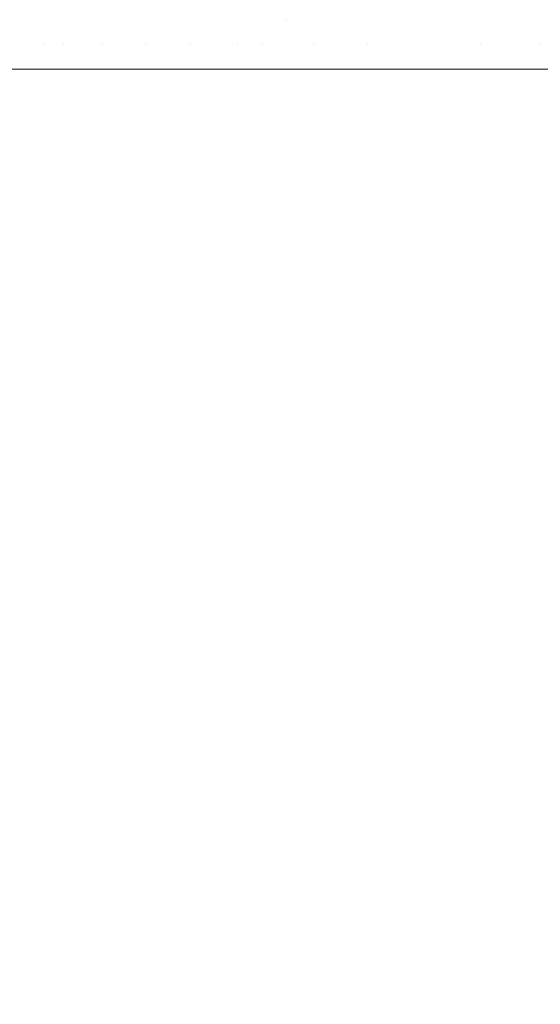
# Model space of a CAD drawing. Header units: centimetres. Extents: x -62 to 63, y 4 to 6.
# Tile 223 of 256: x -19.9946 to -19.9607, y 5.8393 to 5.9034. Entities that reach past the tile are written whole.
import ezdxf

# ---------------------------------------------------------------- set-up
doc = ezdxf.new("R2010")
doc.units = ezdxf.units.CM
doc.header["$LTSCALE"] = 2.54
doc.layers.add('Lucido design-1', color=7, linetype='Continuous')

# ---------------------------------------------------------------- blocks, each defined once
blk = doc.blocks.new('Gruppo-4-1')
at = {"color": 7, "linetype": 'Continuous', "lineweight": 9}
for points, invisible_edges in [([(-19.994213, 5.903386, -2276.690201), (-19.995332, 5.903386, -2276.691649), (-19.995477, 5.905009, -2276.69163), (-19.994358, 5.905009, -2276.690181)], 15), ([(-19.994358, 5.905009, -2276.690181), (-19.993189, 5.905009, -2276.688743), (-19.993046, 5.903386, -2276.688764), (-19.994213, 5.903386, -2276.690201)], 15), ([(-19.99183, 5.903386, -2276.687339), (-19.993046, 5.903386, -2276.688764), (-19.993189, 5.905009, -2276.688743), (-19.991973, 5.905009, -2276.687316)], 15), ([(-19.991973, 5.905009, -2276.687316), (-19.990709, 5.905009, -2276.685902), (-19.990567, 5.903386, -2276.685925), (-19.99183, 5.903386, -2276.687339)], 15), ([(-19.989258, 5.903386, -2276.684524), (-19.990567, 5.903386, -2276.685925), (-19.990709, 5.905009, -2276.685902), (-19.989399, 5.905009, -2276.6845)], 15), ([(-19.989399, 5.905009, -2276.6845), (-19.988044, 5.905009, -2276.68311), (-19.987903, 5.903386, -2276.683135), (-19.989258, 5.903386, -2276.684524)], 15), ([(-19.986504, 5.903386, -2276.681759), (-19.987903, 5.903386, -2276.683135), (-19.988044, 5.905009, -2276.68311), (-19.986644, 5.905009, -2276.681733)], 15), ([(-19.986644, 5.905009, -2276.681733), (-19.9852, 5.905009, -2276.68037), (-19.985062, 5.903386, -2276.680397), (-19.986504, 5.903386, -2276.681759)], 15), ([(-19.983576, 5.903386, -2276.679048), (-19.985062, 5.903386, -2276.680397), (-19.9852, 5.905009, -2276.68037), (-19.983713, 5.905009, -2276.67902)], 15), ([(-19.983713, 5.905009, -2276.67902), (-19.982185, 5.905009, -2276.677685), (-19.982049, 5.903386, -2276.677713), (-19.983576, 5.903386, -2276.679048)], 15), ([(-19.98048, 5.903386, -2276.676393), (-19.982049, 5.903386, -2276.677713), (-19.982185, 5.905009, -2276.677685), (-19.980616, 5.905009, -2276.676363)], 15), ([(-19.980616, 5.905009, -2276.676363), (-19.979007, 5.905009, -2276.675057), (-19.978872, 5.903386, -2276.675087), (-19.98048, 5.903386, -2276.676393)], 15), ([(-19.977225, 5.903386, -2276.673797), (-19.978872, 5.903386, -2276.675087), (-19.979007, 5.905009, -2276.675057), (-19.977359, 5.905009, -2276.673765)], 15), ([(-19.977359, 5.905009, -2276.673765), (-19.975673, 5.905009, -2276.672489), (-19.97554, 5.903386, -2276.672521), (-19.977225, 5.903386, -2276.673797)], 15), ([(-19.972191, 5.905009, -2276.669983), (-19.972061, 5.903386, -2276.670017), (-19.97554, 5.903386, -2276.672521), (-19.975673, 5.905009, -2276.672489)], 15), ([(-19.96857, 5.905009, -2276.667541), (-19.968442, 5.903386, -2276.667577), (-19.972061, 5.903386, -2276.670017), (-19.972191, 5.905009, -2276.669983)], 15), ([(-19.964817, 5.905009, -2276.665165), (-19.964692, 5.903386, -2276.665202), (-19.968442, 5.903386, -2276.667577), (-19.96857, 5.905009, -2276.667541)], 15), ([(-19.960942, 5.905009, -2276.662856), (-19.960819, 5.903386, -2276.662894), (-19.964692, 5.903386, -2276.665202), (-19.964817, 5.905009, -2276.665165)], 15), ([(-19.956952, 5.905009, -2276.660614), (-19.956832, 5.903386, -2276.660654), (-19.960819, 5.903386, -2276.662894), (-19.960942, 5.905009, -2276.662856)], 15), ([(62.978378, 5.903385, -2276.222239), (62.978378, 5.904574, -2276.222265), (-61.851453, 5.904574, -2276.222265), (-61.851453, 5.903385, -2276.222239)], 10), ([(-61.851453, 5.903385, -2276.222239), (-61.851453, 5.900212, -2276.22217), (62.978378, 5.900212, -2276.22217), (62.978378, 5.903385, -2276.222239)], 8), ([(-19.994129, 5.901787, -2276.690214), (-19.995247, 5.901787, -2276.691661), (-19.995332, 5.903386, -2276.691649), (-19.994213, 5.903386, -2276.690201)], 15), ([(-19.994213, 5.903386, -2276.690201), (-19.993046, 5.903386, -2276.688764), (-19.992962, 5.901787, -2276.688777), (-19.994129, 5.901787, -2276.690214)], 15), ([(-19.991746, 5.901787, -2276.687352), (-19.992962, 5.901787, -2276.688777), (-19.993046, 5.903386, -2276.688764), (-19.99183, 5.903386, -2276.687339)], 15), ([(-19.99183, 5.903386, -2276.687339), (-19.990567, 5.903386, -2276.685925), (-19.990484, 5.901787, -2276.685939), (-19.991746, 5.901787, -2276.687352)], 15), ([(-19.989175, 5.901787, -2276.684538), (-19.990484, 5.901787, -2276.685939), (-19.990567, 5.903386, -2276.685925), (-19.989258, 5.903386, -2276.684524)], 15), ([(-19.989258, 5.903386, -2276.684524), (-19.987903, 5.903386, -2276.683135), (-19.987821, 5.901787, -2276.68315), (-19.989175, 5.901787, -2276.684538)], 15), ([(-19.986423, 5.901787, -2276.681775), (-19.987821, 5.901787, -2276.68315), (-19.987903, 5.903386, -2276.683135), (-19.986504, 5.903386, -2276.681759)], 15), ([(-19.986504, 5.903386, -2276.681759), (-19.985062, 5.903386, -2276.680397), (-19.98498, 5.901787, -2276.680413), (-19.986423, 5.901787, -2276.681775)], 15), ([(-19.983495, 5.901787, -2276.679064), (-19.98498, 5.901787, -2276.680413), (-19.985062, 5.903386, -2276.680397), (-19.983576, 5.903386, -2276.679048)], 15), ([(-19.983576, 5.903386, -2276.679048), (-19.982049, 5.903386, -2276.677713), (-19.981969, 5.901787, -2276.67773), (-19.983495, 5.901787, -2276.679064)], 15), ([(-19.980401, 5.901787, -2276.67641), (-19.981969, 5.901787, -2276.67773), (-19.982049, 5.903386, -2276.677713), (-19.98048, 5.903386, -2276.676393)], 15), ([(-19.98048, 5.903386, -2276.676393), (-19.978872, 5.903386, -2276.675087), (-19.978794, 5.901787, -2276.675105), (-19.980401, 5.901787, -2276.67641)], 15), ([(-19.978794, 5.901787, -2276.675105), (-19.978872, 5.903386, -2276.675087), (-19.977225, 5.903386, -2276.673797)], 11), ([(-19.975463, 5.901787, -2276.67254), (-19.978794, 5.901787, -2276.675105), (-19.977225, 5.903386, -2276.673797)], 11), ([(-19.977225, 5.903386, -2276.673797), (-19.97554, 5.903386, -2276.672521), (-19.975463, 5.901787, -2276.67254)], 11), ([(-19.975463, 5.901787, -2276.67254), (-19.97554, 5.903386, -2276.672521), (-19.972061, 5.903386, -2276.670017), (-19.971985, 5.901787, -2276.670037)], 15), ([(-19.971985, 5.901787, -2276.670037), (-19.972061, 5.903386, -2276.670017), (-19.968442, 5.903386, -2276.667577), (-19.968367, 5.901787, -2276.667597)], 15), ([(-19.968367, 5.901787, -2276.667597), (-19.968442, 5.903386, -2276.667577), (-19.964692, 5.903386, -2276.665202), (-19.964619, 5.901787, -2276.665223)], 15), ([(-19.964619, 5.901787, -2276.665223), (-19.964692, 5.903386, -2276.665202), (-19.960819, 5.903386, -2276.662894), (-19.960748, 5.901787, -2276.662916)], 15), ([(-19.960748, 5.901787, -2276.662916), (-19.960819, 5.903386, -2276.662894), (-19.956832, 5.903386, -2276.660654), (-19.956762, 5.901787, -2276.660678)], 15), ([(-19.993944, 5.900212, -2276.69002), (-19.995688, 5.900212, -2276.692293), (-19.995247, 5.901787, -2276.691661), (-19.994129, 5.901787, -2276.690214)], 14), ([(-19.993944, 5.900212, -2276.69002), (-19.994129, 5.901787, -2276.690214), (-19.992962, 5.901787, -2276.688777)], 11), ([(-19.992962, 5.901787, -2276.688777), (-19.991983, 5.900212, -2276.68766), (-19.993944, 5.900212, -2276.69002)], 9), ([(-19.991983, 5.900212, -2276.68766), (-19.992962, 5.901787, -2276.688777), (-19.991746, 5.901787, -2276.687352)], 11), ([(-19.991746, 5.901787, -2276.687352), (-19.990484, 5.901787, -2276.685939), (-19.989776, 5.900212, -2276.685207), (-19.991983, 5.900212, -2276.68766)], 11), ([(-19.989776, 5.900212, -2276.685207), (-19.990484, 5.901787, -2276.685939), (-19.989175, 5.901787, -2276.684538)], 11), ([(-19.989175, 5.901787, -2276.684538), (-19.987821, 5.901787, -2276.68315), (-19.987289, 5.900212, -2276.682651), (-19.989776, 5.900212, -2276.685207)], 11), ([(-19.987289, 5.900212, -2276.682651), (-19.987821, 5.901787, -2276.68315), (-19.986423, 5.901787, -2276.681775)], 11), ([(-19.986423, 5.901787, -2276.681775), (-19.98498, 5.901787, -2276.680413), (-19.984485, 5.900212, -2276.679986), (-19.987289, 5.900212, -2276.682651)], 11), ([(-19.984485, 5.900212, -2276.679986), (-19.98498, 5.901787, -2276.680413), (-19.983495, 5.901787, -2276.679064)], 11), ([(-19.983495, 5.901787, -2276.679064), (-19.981969, 5.901787, -2276.67773), (-19.981317, 5.900212, -2276.677203), (-19.984485, 5.900212, -2276.679986)], 11), ([(-19.981317, 5.900212, -2276.677203), (-19.981969, 5.901787, -2276.67773), (-19.980401, 5.901787, -2276.67641)], 11), ([(-19.980401, 5.901787, -2276.67641), (-19.978794, 5.901787, -2276.675105), (-19.97745, 5.900212, -2276.674075), (-19.981317, 5.900212, -2276.677203)], 11), ([(-19.975463, 5.901787, -2276.67254), (-19.97745, 5.900212, -2276.674075), (-19.978794, 5.901787, -2276.675105)], 11), ([(-19.973352, 5.900212, -2276.671026), (-19.97745, 5.900212, -2276.674075), (-19.975463, 5.901787, -2276.67254)], 10), ([(-19.975463, 5.901787, -2276.67254), (-19.971985, 5.901787, -2276.670037), (-19.973352, 5.900212, -2276.671026)], 11), ([(-19.968702, 5.900212, -2276.667839), (-19.973352, 5.900212, -2276.671026), (-19.971985, 5.901787, -2276.670037)], 10), ([(-19.971985, 5.901787, -2276.670037), (-19.968367, 5.901787, -2276.667597), (-19.968702, 5.900212, -2276.667839)], 11), ([(-19.964619, 5.901787, -2276.665223), (-19.963416, 5.900212, -2276.664513), (-19.968702, 5.900212, -2276.667839), (-19.968367, 5.901787, -2276.667597)], 13), ([(-19.960748, 5.901787, -2276.662916), (-19.963416, 5.900212, -2276.664513), (-19.964619, 5.901787, -2276.665223)], 11), ([(-19.957403, 5.900212, -2276.661049), (-19.963416, 5.900212, -2276.664513), (-19.960748, 5.901787, -2276.662916)], 10), ([(-19.960748, 5.901787, -2276.662916), (-19.956762, 5.901787, -2276.660678), (-19.957403, 5.900212, -2276.661049)], 11), ([(-19.995688, 5.900212, -2276.692293), (-19.993944, 5.900212, -2276.69002), (-19.993944, 4.700212, -2276.69002), (-19.994824, 4.700212, -2276.691167)], 10), ([(-19.993944, 5.900212, -2276.69002), (-19.991994, 4.700212, -2276.687674), (-19.992966, 4.700212, -2276.688843)], 9), ([(-19.993944, 5.900212, -2276.69002), (-19.991983, 5.900212, -2276.68766), (-19.991983, 4.700212, -2276.68766), (-19.991994, 4.700212, -2276.687674)], 10), ([(-19.992966, 4.700212, -2276.688843), (-19.993944, 4.700212, -2276.69002), (-19.993944, 5.900212, -2276.69002)], 10), ([(-19.991983, 5.900212, -2276.68766), (-19.989776, 5.900212, -2276.685207), (-19.989776, 4.700212, -2276.685207), (-19.989916, 4.700212, -2276.685363)], 10), ([(-19.989916, 4.700212, -2276.685363), (-19.991983, 4.700212, -2276.68766), (-19.991983, 5.900212, -2276.68766)], 10), ([(-19.989776, 5.900212, -2276.685207), (-19.987289, 5.900212, -2276.682651), (-19.987289, 4.700212, -2276.682651), (-19.987691, 4.700212, -2276.683065)], 10), ([(-19.987691, 4.700212, -2276.683065), (-19.989776, 4.700212, -2276.685207), (-19.989776, 5.900212, -2276.685207)], 10), ([(-19.987289, 4.700212, -2276.682651), (-19.987289, 5.900212, -2276.682651), (-19.984485, 5.900212, -2276.679986), (-19.984485, 4.700212, -2276.679986)], 5), ([(-19.984485, 5.900212, -2276.679986), (-19.981317, 5.900212, -2276.677203), (-19.981317, 4.700212, -2276.677203), (-19.982806, 4.700212, -2276.678511)], 10), ([(-19.982806, 4.700212, -2276.678511), (-19.984485, 4.700212, -2276.679986), (-19.984485, 5.900212, -2276.679986)], 10), ([(-19.981317, 4.700212, -2276.677203), (-19.981317, 5.900212, -2276.677203), (-19.97745, 5.900212, -2276.674075), (-19.97745, 4.700212, -2276.674075)], 5), ([(-19.97745, 5.900212, -2276.674075), (-19.973352, 5.900212, -2276.671026), (-19.973352, 4.700212, -2276.671026), (-19.97736, 4.700212, -2276.674007)], 10), ([(-19.97736, 4.700212, -2276.674007), (-19.97745, 4.700212, -2276.674075), (-19.97745, 5.900212, -2276.674075)], 10), ([(-19.973352, 5.900212, -2276.671026), (-19.968702, 5.900212, -2276.667839), (-19.968702, 4.700212, -2276.667839), (-19.971315, 4.700212, -2276.66963)], 10), ([(-19.971315, 4.700212, -2276.66963), (-19.973352, 4.700212, -2276.671026), (-19.973352, 5.900212, -2276.671026)], 10), ([(-19.968702, 5.900212, -2276.667839), (-19.963416, 5.900212, -2276.664513), (-19.963416, 4.700212, -2276.664513), (-19.96473, 4.700212, -2276.66534)], 10), ([(-19.96473, 4.700212, -2276.66534), (-19.968702, 4.700212, -2276.667839), (-19.968702, 5.900212, -2276.667839)], 10), ([(-19.963416, 5.900212, -2276.664513), (-19.957403, 5.900212, -2276.661049), (-19.957403, 4.700212, -2276.661049), (-19.957609, 4.700212, -2276.661168)], 10), ([(-19.957609, 4.700212, -2276.661168), (-19.963416, 4.700212, -2276.664513), (-19.963416, 5.900212, -2276.664513)], 10)]:
    blk.add_3dface(points, dxfattribs=dict(at, invisible_edges=invisible_edges))
blk.add_3dface([(-61.851453, 5.900212, -2276.22217), (-61.851453, 4.300212, -2276.22217), (62.978378, 4.300212, -2276.22217), (62.978378, 5.900212, -2276.22217)], dxfattribs=at)
blk = doc.blocks.new('Gruppo-5-1')
at = {"color": 7}
blk.add_blockref('Gruppo-4-1', (0, 0), dxfattribs=at)

msp = doc.modelspace()

# ---------------------------------------------------------------- block references
at = {"layer": 'Lucido design-1', "color": 7}
msp.add_blockref('Gruppo-5-1', (0, 0), dxfattribs=at)

doc.saveas('drawing.dxf')
